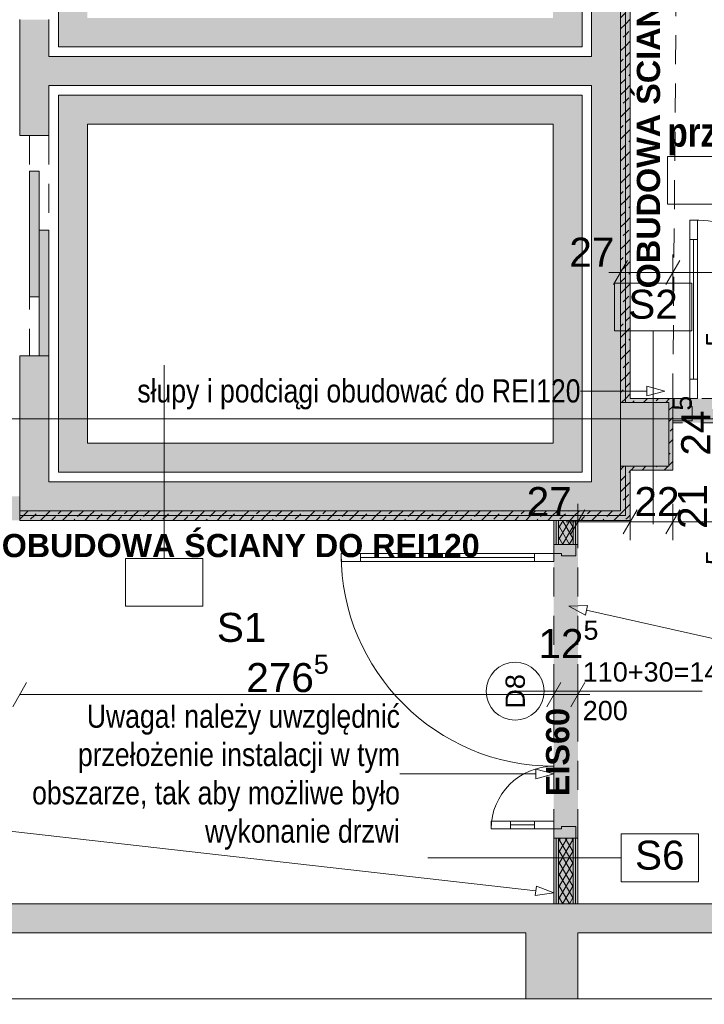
# Paper-space layout 'A-29 RZUT - PIĘTRO -1' of a CAD drawing. Header units: millimetres. Extents: x 0 to 950, y 0 to 750.
# Tile 11 of 24: x 367 to 438, y 101 to 203. Entities that reach past the tile are written whole.
import ezdxf
from ezdxf.xclip import XClip

# ---------------------------------------------------------------- set-up
doc = ezdxf.new("R2010")
doc.units = ezdxf.units.MM
doc.header["$MEASUREMENT"] = 0
doc.header["$XCLIPFRAME"] = 0
for name, pattern in [('ACAD_ISO03W100', [300, 120, -180]), ('DASHDOTX2', [1000, 500, -250, 0, -250]), ('Przer. długie kreski', [2.5, 1.5, -1]), ('PRZERYWANA_DU_A', [550, 350, -200])]:
    doc.linetypes.add(name, pattern=pattern)
for name, color, linetype, lineweight in [('0_Nr_pióra__1', 7, 'Continuous', 20), ('A_linie przekroju_Nr_pióra__1', 7, 'Continuous', 20), ('A_ppoż_Nr_pióra__2', 8, 'Continuous', 13), ('A_strefy_Nr_pióra__1', 7, 'Continuous', 20), ('A_winda_Nr_pióra__1', 7, 'Continuous', 20), ('A_wymiary_Nr_pióra__1', 7, 'Continuous', 20), ('A_wymiary_Nr_pióra__2', 8, 'Continuous', 13), ('A_ściany proj_Nr_pióra__1', 7, 'Continuous', 20), ('A_ściany proj_Nr_pióra__2', 8, 'Continuous', 13), ('A_ściany_Nr_pióra__1', 7, 'Continuous', 20), ('Drzwi Archicad_Nr_pióra__1', 7, 'Continuous', 20), ('Drzwi Archicad_Nr_pióra__3', 252, 'Continuous', 13), ('Znaczniki drzwi Archicada_Nr_pióra__3', 252, 'Continuous', 13)]:
    doc.layers.add(name, color=color, linetype=linetype, lineweight=lineweight)
for name, color, linetype, lineweight, true_color in [('A_opis ścian_Nr_pióra__19', 7, 'Continuous', 5, 0x191919), ('A_opis_Nr_pióra__10', 7, 'Continuous', 13, 0x4b4b4b), ('A_opis_Nr_pióra__255', 7, 'Continuous', 15, 0x242424), ('A_osie_Nr_pióra__16', 7, 'Continuous', 5, 0x0f0f0f), ('A_ppoż proj_Nr_pióra__10', 7, 'Continuous', 13, 0x4b4b4b), ('A_ppoż proj_Nr_pióra__8', 7, 'Continuous', 13, 0x4c4c4c), ('A_ściany proj_Nr_pióra__10', 7, 'Continuous', 13, 0x4b4b4b), ('A_ściany proj_Nr_pióra__21', 7, 'Continuous', 5, 0xb0b0b0)]:
    doc.layers.add(name, color=color, linetype=linetype, lineweight=lineweight, true_color=true_color)
for name, color, linetype in [('A_ppoż proj', 7, 'Continuous'), ('A_winda', 7, 'Continuous'), ('A_ściany', 7, 'Continuous'), ('A_ściany proj', 7, 'Continuous')]:
    doc.layers.add(name, color=color, linetype=linetype)
doc.styles.add('STYL_AUTOMATYCZNY_1', font='arial.ttf')
doc.styles.add('STYL_AUTOMATYCZNY_2', font='ARIALN.TTF')
doc.styles.add('STYL_AUTOMATYCZNY_3', font='arial.ttf')
doc.styles.add('STYL_AUTOMATYCZNY_4', font='arial.ttf')
doc.styles.add('STYL_AUTOMATYCZNY_5', font='arial.ttf')
doc.styles.add('STYL_AUTOMATYCZNY_6', font='ARIALN.TTF')
pattern_1 = [(45, (-3203.2107, -656.7228), (-1.1404925, 1.1404925), []), (45, (-3202.0702, -656.7228), (-1.1404925, 1.1404925), [0.80646, -0.40322])]
pattern_2 = [(0, (-3203.2107, -656.7228), (0, 2), [0, -2])]
pattern_3 = [(60, (-3203.2107, -656.72283), (-0.51961524, 0.3), []), (120, (-3203.2107, -656.72283), (0.51961524, 0.3), [])]

# ---------------------------------------------------------------- blocks, each defined once
blk = doc.blocks.new('Rysunek_1_1', base_point=(-3203.21, -656.72))
at = {"layer": 'A_ppoż proj', "linetype": 'Continuous', "lineweight": 0, "true_color": 0x121212}
h = blk.add_hatch(color=250, dxfattribs=at)
h.paths.add_polyline_path([(304.33, 243.93), (304.33, 236.83), (303.63, 236.83), (303.63, 232.43), (304.33, 232.43), (304.33, 162.43), (303.63, 162.43), (303.63, 158.03), (304.33, 158.03), (304.33, 150.93), (422.08, 150.93), (422.08, 111.26), (424.58, 111.26), (424.58, 150.93), (429.99, 150.93), (429.99, 156.13), (434.39, 156.13), (434.39, 163.53), (429.99, 163.53), (429.99, 234.13), (434.99, 234.13), (434.99, 241.97), (429.99, 241.97), (429.99, 243.93), (350.5, 243.93), (350.5, 283.89), (345, 283.91), (345, 282.91), (348, 282.89), (348, 243.93)])
h.paths.add_polyline_path([(366.83, 153.43), (306.83, 153.43), (306.83, 241.43), (366.83, 241.43), (366.83, 242.93), (428.99, 242.93), (428.99, 241.57), (434.59, 241.57), (434.59, 234.53), (428.99, 234.53), (428.99, 163.13), (433.99, 163.13), (433.99, 156.53), (428.99, 156.53), (428.99, 151.93), (366.83, 151.93)], flags=0)
blk.add_hatch(color=250, dxfattribs=at).paths.add_polyline_path([(434.39, 161.03), (476.99, 161.03), (476.99, 163.53), (434.39, 163.53)])
at = {"layer": 'A_winda', "linetype": 'Continuous', "lineweight": 0, "true_color": 0xfdfdfd}
h = blk.add_hatch(color=7, dxfattribs=at)
h.paths.add_polyline_path([(370.83, 238.93), (370.83, 199.93), (425.01, 199.93), (425.01, 238.93)])
h.paths.add_polyline_path([(422.01, 235.93), (422.01, 202.93), (373.83, 202.93), (373.83, 235.93)], flags=0)
h = blk.add_hatch(color=7, dxfattribs=at)
h.paths.add_polyline_path([(370.83, 194.93), (370.83, 155.93), (425.01, 155.93), (425.01, 194.93)])
h.paths.add_polyline_path([(422.01, 191.93), (422.01, 158.93), (373.83, 158.93), (373.83, 191.93)], flags=0)
for points in [[(367.83, 187.07), (367.83, 174.07), (368.83, 174.07), (368.83, 187.07)], [(368.83, 180.95), (368.83, 167.95), (369.83, 167.95), (369.83, 180.95)]]:
    blk.add_hatch(color=7, dxfattribs=at).paths.add_polyline_path(points)
at = {"layer": 'A_ściany', "linetype": 'Continuous', "lineweight": 0, "true_color": 0x000000}
for points in [[(428.99, 151.93), (428.99, 242.93), (425.99, 239.93), (425.99, 154.93)], [(366.83, 202.75), (366.83, 190.75), (369.83, 190.75), (369.83, 202.75)], [(369.83, 195.93), (425.99, 195.93), (425.99, 198.93), (369.83, 198.93)], [(366.83, 151.93), (369.83, 154.93), (369.83, 167.95), (366.83, 167.95)], [(433.99, 156.53), (433.99, 163.13), (428.99, 163.13), (428.99, 156.53)], [(425.99, 154.93), (369.83, 154.93), (366.83, 151.93), (428.99, 151.93)], [(347.38, 111.25), (347.38, 108.25), (439.38, 108.25), (439.38, 111.25)], [(419.18, 101.43), (424.58, 101.43), (424.58, 108.25), (419.18, 108.25)]]:
    blk.add_hatch(color=18, dxfattribs=at).paths.add_polyline_path(points)
at = {"layer": 'A_ściany proj', "linetype": 'Continuous', "lineweight": 0, "true_color": 0x4b4b4b}
h = blk.add_hatch(dxfattribs=at)
h.set_pattern_fill('FP_65_0001', color=251, style=0, pattern_type=2)
h.set_pattern_definition(pattern_1)
h.paths.add_polyline_path([(428.99, 234.53), (428.99, 163.13), (429.49, 163.13), (429.49, 234.33)])
h = blk.add_hatch(dxfattribs=at)
h.set_pattern_fill('FP_65_0001', color=251, style=0, pattern_type=2)
h.set_pattern_definition(pattern_1)
h.paths.add_polyline_path([(429.49, 234.13), (429.49, 163.13), (429.99, 163.13), (429.99, 234.13)])
h = blk.add_hatch(dxfattribs=at)
h.set_pattern_fill('FP_65_0001', color=251, style=0, pattern_type=2)
h.set_pattern_definition(pattern_1)
h.paths.add_polyline_path([(434.39, 163.53), (429.99, 163.53), (429.99, 163.13), (433.99, 163.13)])
h = blk.add_hatch(dxfattribs=at)
h.set_pattern_fill('FP_65_0001', color=251, style=0, pattern_type=2)
h.set_pattern_definition(pattern_1)
h.paths.add_polyline_path([(434.39, 156.13), (434.39, 163.53), (433.99, 163.13), (433.99, 156.53)])
h = blk.add_hatch(dxfattribs=at)
h.set_pattern_fill('FP_65_0001', color=251, style=0, pattern_type=2)
h.set_pattern_definition(pattern_1)
h.paths.add_polyline_path([(428.99, 156.53), (429.49, 156.33), (429.49, 156.53)])
h = blk.add_hatch(dxfattribs=at)
h.set_pattern_fill('FP_65_0001', color=251, style=0, pattern_type=2)
h.set_pattern_definition(pattern_1)
h.paths.add_polyline_path([(428.99, 156.53), (428.99, 151.93), (429.49, 151.43), (429.49, 156.33)])
h = blk.add_hatch(dxfattribs=at)
h.set_pattern_fill('FP_65_0001', color=251, style=0, pattern_type=2)
h.set_pattern_definition(pattern_1)
h.paths.add_polyline_path([(429.49, 156.53), (429.49, 156.33), (429.99, 156.13), (429.99, 156.53)])
h = blk.add_hatch(dxfattribs=at)
h.set_pattern_fill('FP_65_0001', color=251, style=0, pattern_type=2)
h.set_pattern_definition(pattern_1)
h.paths.add_polyline_path([(429.99, 156.13), (429.49, 156.33), (429.49, 156.13)])
h = blk.add_hatch(dxfattribs=at)
h.set_pattern_fill('FP_65_0001', color=251, style=0, pattern_type=2)
h.set_pattern_definition(pattern_1)
h.paths.add_polyline_path([(429.49, 156.13), (429.49, 151.43), (429.99, 150.93), (429.99, 156.13)])
h = blk.add_hatch(dxfattribs=at)
h.set_pattern_fill('FP_65_0001', color=251, style=0, pattern_type=2)
h.set_pattern_definition(pattern_1)
h.paths.add_polyline_path([(429.99, 156.13), (434.39, 156.13), (433.99, 156.53), (429.99, 156.53)])
h = blk.add_hatch(dxfattribs=at)
h.set_pattern_fill('FP_65_0001', color=251, style=0, pattern_type=2)
h.set_pattern_definition(pattern_1)
h.paths.add_polyline_path([(428.99, 151.93), (366.83, 151.93), (366.83, 151.43), (429.49, 151.43)])
h = blk.add_hatch(dxfattribs=at)
h.set_pattern_fill('FP_65_0001', color=251, style=0, pattern_type=2)
h.set_pattern_definition(pattern_1)
h.paths.add_polyline_path([(366.83, 150.93), (429.99, 150.93), (429.49, 151.43), (366.83, 151.43)])
at = {"layer": 'A_ściany proj', "linetype": 'Continuous', "lineweight": 13}
h = blk.add_hatch(dxfattribs=at)
h.set_pattern_fill('gypsum_0001', color=8, style=0, pattern_type=2)
h.set_pattern_definition(pattern_2)
h.paths.add_polyline_path([(422.08, 150.93), (422.08, 148.45), (422.33, 148.45), (422.33, 150.93)])
h = blk.add_hatch(dxfattribs=at)
h.set_pattern_fill('gypsum_0001', color=8, style=0, pattern_type=2)
h.set_pattern_definition(pattern_2)
h.paths.add_polyline_path([(422.58, 150.93), (422.33, 150.93), (422.33, 148.45), (422.58, 148.45)])
h = blk.add_hatch(dxfattribs=at)
h.set_pattern_fill('batt_insulation_0001', color=8, style=0, pattern_type=2)
h.set_pattern_definition(pattern_3)
h.paths.add_polyline_path([(424.08, 150.93), (422.58, 150.93), (422.58, 148.45), (424.08, 148.45)])
h = blk.add_hatch(dxfattribs=at)
h.set_pattern_fill('gypsum_0001', color=8, style=0, pattern_type=2)
h.set_pattern_definition(pattern_2)
h.paths.add_polyline_path([(424.08, 150.93), (424.08, 148.45), (424.33, 148.45), (424.33, 150.93)])
h = blk.add_hatch(dxfattribs=at)
h.set_pattern_fill('gypsum_0001', color=8, style=0, pattern_type=2)
h.set_pattern_definition(pattern_2)
h.paths.add_polyline_path([(424.33, 150.93), (424.33, 148.45), (424.58, 148.45), (424.58, 150.93)])
h = blk.add_hatch(dxfattribs=at)
h.set_pattern_fill('gypsum_0001', color=8, style=0, pattern_type=2)
h.set_pattern_definition(pattern_2)
h.paths.add_polyline_path([(422.08, 111.26), (422.33, 111.26), (422.33, 118.05), (422.08, 118.05)])
h = blk.add_hatch(dxfattribs=at)
h.set_pattern_fill('gypsum_0001', color=8, style=0, pattern_type=2)
h.set_pattern_definition(pattern_2)
h.paths.add_polyline_path([(422.33, 111.26), (422.58, 111.26), (422.58, 118.05), (422.33, 118.05)])
h = blk.add_hatch(dxfattribs=at)
h.set_pattern_fill('batt_insulation_0001', color=8, style=0, pattern_type=2)
h.set_pattern_definition(pattern_3)
h.paths.add_polyline_path([(422.58, 111.26), (424.08, 111.26), (424.08, 118.05), (422.58, 118.05)])
h = blk.add_hatch(dxfattribs=at)
h.set_pattern_fill('gypsum_0001', color=8, style=0, pattern_type=2)
h.set_pattern_definition(pattern_2)
h.paths.add_polyline_path([(424.08, 111.26), (424.33, 111.26), (424.33, 118.05), (424.08, 118.05)])
h = blk.add_hatch(dxfattribs=at)
h.set_pattern_fill('gypsum_0001', color=8, style=0, pattern_type=2)
h.set_pattern_definition(pattern_2)
h.paths.add_polyline_path([(424.33, 111.26), (424.58, 111.26), (424.58, 118.05), (424.33, 118.05)])
at = {"layer": 'A_linie przekroju_Nr_pióra__1', "color": 7, "linetype": 'ACAD_ISO03W100', "lineweight": 20, "ltscale": 2}
blk.add_line((73.24, 177.09), (535.17, 177.09), dxfattribs=at)
at = {"layer": 'A_opis ścian_Nr_pióra__19', "color": 250, "linetype": 'Continuous', "lineweight": 5, "ltscale": 2, "true_color": 0x191919}
for p, q in [((436.35, 175.49), (428.35, 175.49)), ((428.35, 175.49), (428.35, 170.54)), ((436.35, 170.54), (436.35, 175.49)), ((428.35, 170.54), (436.35, 170.54)), ((432.35, 170.54), (432.35, 150.54)), ((381.79, 147), (381.79, 167)), ((385.79, 147), (377.79, 147)), ((377.79, 147), (377.79, 142.05)), ((385.79, 142.05), (385.79, 147)), ((377.79, 142.05), (385.79, 142.05)), ((437.05, 118.48), (429.05, 118.48)), ((429.05, 118.48), (429.05, 113.53)), ((437.05, 113.53), (437.05, 118.48)), ((429.05, 116), (409.05, 116)), ((429.05, 113.53), (437.05, 113.53))]:
    blk.add_line(p, q, dxfattribs=at)
at = {"layer": 'A_opis_Nr_pióra__255', "color": 250, "linetype": 'Continuous', "lineweight": 15, "ltscale": 2, "true_color": 0x242424}
for p, q in [((425.01, 164.31), (424.85, 164.31)), ((431.71, 164.31), (425.01, 164.31)), ((431.71, 163.81), (431.71, 164.81)), ((433.57, 164.31), (431.71, 164.81)), ((433.57, 164.31), (431.71, 163.81)), ((423.65, 142.04), (425.58, 142.12)), ((423.65, 142.04), (425.36, 141.14)), ((425.58, 142.12), (425.36, 141.14)), ((425.47, 141.63), (448.16, 136.53)), ((406.33, 124.7), (406.17, 124.7)), ((420.22, 124.7), (406.33, 124.7)), ((420.22, 124.2), (420.22, 125.2)), ((422.08, 124.7), (420.22, 125.2)), ((422.08, 124.7), (420.22, 124.2)), ((420.23, 112.6), (357.81, 119.66)), ((420.17, 112.1), (420.29, 113.09)), ((422.08, 112.39), (420.17, 112.1)), ((422.08, 112.39), (420.29, 113.09))]:
    blk.add_line(p, q, dxfattribs=at)
at = {"layer": 'A_osie_Nr_pióra__16', "color": 250, "linetype": 'DASHDOTX2', "lineweight": 5, "ltscale": 2, "true_color": 0x0f0f0f}
blk.add_line((535.17, 161.43), (86.77, 161.43), dxfattribs=at)
at = {"layer": 'A_ppoż proj_Nr_pióra__10', "color": 251, "linetype": 'Przer. długie kreski', "lineweight": 13, "ltscale": 2, "true_color": 0x4b4b4b}
blk.add_line((434.39, 163.13), (434.99, 234.53), dxfattribs=at)
at = {"layer": 'A_ppoż_Nr_pióra__2', "color": 8, "linetype": 'PRZERYWANA_DU_A', "lineweight": 13, "ltscale": 2, "flags": 128}
blk.add_lwpolyline([(365.17, 101.43), (535.17, 101.43)], dxfattribs=at)
at = {"layer": 'A_strefy_Nr_pióra__1', "color": 7, "linetype": 'Continuous', "lineweight": 20, "ltscale": 2}
for p, q in [((433.84, 188.6), (433.84, 183.66)), ((433.84, 188.6), (457.21, 188.6)), ((433.84, 183.66), (457.21, 183.66))]:
    blk.add_line(p, q, dxfattribs=at)
at = {"layer": 'A_winda_Nr_pióra__1', "color": 7, "linetype": 'Przer. długie kreski', "lineweight": 20, "ltscale": 2}
for p, q in [((367.83, 190.75), (367.83, 167.95)), ((369.83, 190.75), (369.83, 168.75))]:
    blk.add_line(p, q, dxfattribs=at)
at = {"layer": 'A_winda_Nr_pióra__1', "color": 7, "linetype": 'PRZERYWANA_DU_A', "lineweight": 20, "ltscale": 2, "flags": 128}
for points in [[(370.83, 238.93), (425.01, 238.93), (425.01, 199.93), (370.83, 199.93)], [(370.83, 194.93), (425.01, 194.93), (425.01, 155.93), (370.83, 155.93)], [(422.01, 191.93), (422.01, 158.93), (373.83, 158.93), (373.83, 191.93)]]:
    blk.add_lwpolyline(points, close=True, dxfattribs=at)
at = {"layer": 'A_winda_Nr_pióra__1', "color": 7, "linetype": 'Continuous', "lineweight": 20, "ltscale": 2, "flags": 128}
for points in [[(367.83, 187.07), (367.83, 174.07), (368.83, 174.07), (368.83, 187.07)], [(368.83, 180.95), (368.83, 167.95), (369.83, 167.95), (369.83, 180.95)]]:
    blk.add_lwpolyline(points, close=True, dxfattribs=at)
at = {"layer": 'A_wymiary_Nr_pióra__1', "color": 7, "linetype": 'Continuous', "lineweight": 20, "ltscale": 2}
for p, q in [((429.71, 177.84), (428.27, 175.34)), ((435.11, 177.84), (433.67, 175.34)), ((425.31, 152.03), (423.86, 149.53)), ((430.71, 152.03), (429.27, 149.53)), ((435.11, 152.03), (433.67, 149.53)), ((367.55, 134.15), (366.11, 131.65)), ((422.81, 134.15), (421.36, 131.65)), ((423.86, 131.65), (425.31, 134.15))]:
    blk.add_line(p, q, dxfattribs=at)
at = {"layer": 'A_wymiary_Nr_pióra__2', "color": 8, "linetype": 'Continuous', "lineweight": 13, "ltscale": 2}
for p, q in [((428.99, 174.71), (428.99, 178.46)), ((434.39, 174.71), (434.39, 178.46)), ((427.77, 176.59), (428.99, 176.59)), ((428.99, 176.59), (434.39, 176.59)), ((434.39, 176.59), (476.99, 176.59)), ((424.58, 148.9), (424.58, 152.65)), ((429.99, 148.9), (429.99, 152.65)), ((434.39, 148.9), (434.39, 152.65)), ((423.36, 150.78), (424.58, 150.78)), ((424.58, 150.78), (429.99, 150.78)), ((429.99, 150.78), (434.39, 150.78)), ((434.39, 150.78), (475.39, 150.78)), ((422.08, 131.03), (422.08, 134.78)), ((424.58, 131.03), (424.58, 134.78)), ((366.83, 132.9), (422.08, 132.9)), ((422.08, 132.9), (424.58, 132.9)), ((424.58, 132.9), (425.81, 132.9))]:
    blk.add_line(p, q, dxfattribs=at)
at = {"layer": 'A_ściany proj_Nr_pióra__1', "color": 7, "linetype": 'Continuous', "lineweight": 20, "ltscale": 2, "flags": 128}
for points in [[(428.99, 234.53), (428.99, 163.13)], [(429.99, 163.53), (429.99, 234.13)], [(434.39, 163.53), (429.99, 163.53)], [(429.99, 163.13), (433.99, 163.13)], [(433.99, 163.13), (433.99, 156.53)], [(434.39, 156.13), (434.39, 163.53)], [(428.99, 156.53), (428.99, 151.93)], [(433.99, 156.53), (429.99, 156.53)], [(429.99, 150.93), (429.99, 156.13)], [(429.99, 156.13), (434.39, 156.13)], [(428.99, 151.93), (366.83, 151.93)], [(366.83, 150.93), (429.99, 150.93)], [(422.08, 150.93), (422.08, 148.45)], [(424.58, 148.45), (424.58, 150.93)], [(422.08, 118.05), (422.08, 111.26)], [(424.58, 111.26), (424.58, 118.05)]]:
    blk.add_lwpolyline(points, dxfattribs=at)
at = {"layer": 'A_ściany proj_Nr_pióra__10', "color": 251, "linetype": 'Continuous', "lineweight": 13, "ltscale": 2, "true_color": 0x4b4b4b}
for p, q in [((429.49, 163.13), (429.49, 234.33)), ((429.49, 234.33), (429.49, 163.13)), ((429.49, 156.53), (429.49, 156.33)), ((429.49, 151.43), (429.49, 156.33)), ((429.49, 156.33), (429.49, 151.43)), ((366.83, 151.43), (429.49, 151.43)), ((429.49, 151.43), (366.83, 151.43))]:
    blk.add_line(p, q, dxfattribs=at)
at = {"layer": 'A_ściany proj_Nr_pióra__2', "color": 8, "linetype": 'Continuous', "lineweight": 13, "ltscale": 2, "flags": 128}
for points in [[(429.49, 163.13), (428.99, 163.13)], [(429.99, 163.13), (429.49, 163.13)], [(428.99, 156.53), (429.49, 156.53)], [(429.49, 156.53), (429.99, 156.53)], [(366.83, 151.43), (366.83, 151.93)], [(366.83, 150.93), (366.83, 151.43)]]:
    blk.add_lwpolyline(points, dxfattribs=at)
at = {"layer": 'A_ściany proj_Nr_pióra__21', "color": 253, "linetype": 'Continuous', "lineweight": 5, "ltscale": 2, "true_color": 0xb0b0b0}
for p, q in [((434.39, 163.53), (434.39, 163.28)), ((434.39, 163.28), (434.39, 163.03)), ((434.39, 163.03), (434.39, 161.53)), ((434.39, 161.53), (434.39, 161.28)), ((434.39, 161.28), (434.39, 161.23)), ((434.39, 161.23), (434.39, 161.03)), ((422.33, 150.93), (422.33, 148.45)), ((422.58, 150.93), (422.58, 148.45)), ((424.08, 148.45), (424.08, 150.93)), ((424.33, 148.45), (424.33, 150.93)), ((422.08, 148.45), (422.33, 148.45)), ((422.33, 148.45), (422.58, 148.45)), ((422.58, 148.45), (424.08, 148.45)), ((424.08, 148.45), (424.33, 148.45)), ((424.33, 148.45), (424.38, 148.45)), ((424.38, 148.45), (424.58, 148.45)), ((422.08, 118.05), (422.33, 118.05)), ((422.33, 118.05), (422.33, 111.26)), ((422.33, 118.05), (422.58, 118.05)), ((422.58, 118.05), (422.58, 111.26)), ((422.58, 118.05), (424.08, 118.05)), ((424.08, 111.26), (424.08, 118.05)), ((424.08, 118.05), (424.33, 118.05)), ((424.33, 111.26), (424.33, 118.05)), ((424.33, 118.05), (424.38, 118.05)), ((424.38, 118.05), (424.58, 118.05))]:
    blk.add_line(p, q, dxfattribs=at)
at = {"layer": 'A_ściany proj_Nr_pióra__21', "color": 253, "linetype": 'Continuous', "lineweight": 5, "ltscale": 2, "true_color": 0xb0b0b0, "flags": 128}
for points in [[(422.08, 150.93), (422.33, 150.93)], [(422.33, 150.93), (422.58, 150.93)], [(422.58, 150.93), (424.08, 150.93)], [(424.08, 150.93), (424.33, 150.93)], [(424.33, 150.93), (424.58, 150.93)], [(422.08, 111.26), (422.33, 111.26)], [(422.33, 111.26), (422.58, 111.26)], [(422.58, 111.26), (424.08, 111.26)], [(424.08, 111.26), (424.33, 111.26)], [(424.33, 111.26), (424.58, 111.26)]]:
    blk.add_lwpolyline(points, dxfattribs=at)
at = {"layer": 'A_ściany_Nr_pióra__1', "color": 7, "linetype": 'Continuous', "lineweight": 20, "ltscale": 2}
for p, q in [((369.83, 190.75), (366.83, 190.75)), ((369.83, 167.95), (366.83, 167.95))]:
    blk.add_line(p, q, dxfattribs=at)
at = {"layer": 'A_ściany_Nr_pióra__1', "color": 7, "linetype": 'Continuous', "lineweight": 20, "ltscale": 2, "flags": 128}
for points in [[(428.99, 151.93), (428.99, 242.93)], [(425.99, 239.93), (425.99, 198.93)], [(366.83, 202.75), (366.83, 190.75)], [(369.83, 198.93), (369.83, 202.75)], [(425.99, 198.93), (369.83, 198.93)], [(369.83, 190.75), (369.83, 195.93)], [(369.83, 195.93), (425.99, 195.93)], [(425.99, 195.93), (425.99, 154.93)], [(366.83, 167.95), (366.83, 151.93)], [(369.83, 154.93), (369.83, 167.95)], [(433.99, 163.13), (428.99, 163.13)], [(428.99, 163.13), (428.99, 156.53)], [(433.99, 156.53), (433.99, 163.13)], [(428.99, 156.53), (433.99, 156.53)], [(425.99, 154.93), (369.83, 154.93)], [(366.83, 151.93), (428.99, 151.93)], [(439.38, 111.25), (347.38, 111.25)], [(347.38, 108.25), (419.18, 108.25)], [(419.18, 108.25), (419.18, 101.43)], [(424.58, 108.25), (439.38, 108.25)], [(424.58, 101.43), (424.58, 108.25)]]:
    blk.add_lwpolyline(points, dxfattribs=at)
at = {"layer": 'Drzwi Archicad_Nr_pióra__1', "color": 7, "linetype": 'Continuous', "lineweight": 20, "ltscale": 2}
for p, q in [((369.83, 190.75), (366.83, 190.75)), ((369.83, 167.95), (366.83, 167.95))]:
    blk.add_line(p, q, dxfattribs=at)
at = {"layer": 'Drzwi Archicad_Nr_pióra__3', "color": 252, "linetype": 'Continuous', "lineweight": 13, "ltscale": 2}
for p, q in [((436.15, 182.01), (436.15, 180.01)), ((436.95, 182.01), (436.15, 182.01)), ((436.95, 180.01), (436.95, 182.01)), ((436.15, 180.01), (436.95, 180.01)), ((436.55, 180.01), (436.55, 165.53)), ((436.95, 165.53), (436.15, 165.53)), ((436.15, 165.53), (436.15, 163.53)), ((436.95, 163.53), (436.95, 165.53)), ((434.39, 161.23), (434.39, 163.53)), ((434.39, 163.53), (436.15, 163.53)), ((434.39, 163.53), (434.39, 163.28)), ((434.39, 163.53), (434.39, 163.28)), ((434.39, 163.28), (434.39, 163.03)), ((434.39, 163.28), (434.39, 163.03)), ((436.15, 163.53), (436.15, 162.73)), ((436.15, 163.53), (436.95, 163.53)), ((434.39, 163.03), (434.39, 161.53)), ((434.39, 163.03), (434.39, 161.53)), ((436.15, 162.73), (436.39, 162.73)), ((436.39, 162.73), (436.39, 161.23)), ((434.39, 161.53), (434.39, 161.28)), ((434.39, 161.53), (434.39, 161.28)), ((434.39, 161.28), (434.39, 161.23)), ((434.39, 161.28), (434.39, 161.23)), ((436.39, 161.23), (434.39, 161.23)), ((434.39, 161.23), (434.39, 161.03)), ((424.38, 148.45), (422.08, 148.45)), ((422.08, 148.45), (422.08, 147.49)), ((422.08, 148.45), (422.33, 148.45)), ((422.08, 148.45), (422.33, 148.45)), ((422.33, 148.45), (422.58, 148.45)), ((422.33, 148.45), (422.58, 148.45)), ((422.58, 148.45), (424.08, 148.45)), ((422.58, 148.45), (424.08, 148.45)), ((424.08, 148.45), (424.33, 148.45)), ((424.08, 148.45), (424.33, 148.45)), ((424.33, 148.45), (424.38, 148.45)), ((424.33, 148.45), (424.38, 148.45)), ((424.38, 147.25), (424.38, 148.45)), ((424.38, 148.45), (424.58, 148.45)), ((400.08, 147.49), (402.08, 147.49)), ((400.08, 146.69), (400.08, 147.49)), ((402.08, 147.49), (402.08, 146.69)), ((402.08, 147.09), (420.08, 147.09)), ((420.08, 146.69), (420.08, 147.49)), ((420.08, 147.49), (422.08, 147.49)), ((422.08, 147.49), (422.88, 147.49)), ((422.08, 147.49), (422.08, 146.69)), ((422.88, 147.49), (422.88, 147.25)), ((422.88, 147.25), (424.38, 147.25)), ((402.08, 146.69), (400.08, 146.69)), ((422.08, 146.69), (420.08, 146.69)), ((417.6, 119.81), (415.6, 119.81)), ((415.6, 119.81), (415.6, 119.01)), ((417.6, 119.01), (417.6, 119.81)), ((417.6, 119.41), (420.08, 119.41)), ((422.08, 119.81), (420.08, 119.81)), ((420.08, 119.81), (420.08, 119.01)), ((422.08, 119.01), (422.08, 119.81)), ((424.38, 119.25), (422.88, 119.25)), ((422.88, 119.25), (422.88, 119.01)), ((424.38, 118.05), (424.38, 119.25)), ((415.6, 119.01), (417.6, 119.01)), ((420.08, 119.01), (422.08, 119.01)), ((422.88, 119.01), (422.08, 119.01)), ((422.08, 119.01), (422.08, 118.05)), ((422.08, 118.05), (424.38, 118.05)), ((422.08, 118.05), (422.33, 118.05)), ((422.08, 118.05), (422.33, 118.05)), ((422.33, 118.05), (422.58, 118.05)), ((422.33, 118.05), (422.58, 118.05)), ((422.58, 118.05), (424.08, 118.05)), ((422.58, 118.05), (424.08, 118.05)), ((424.08, 118.05), (424.33, 118.05)), ((424.08, 118.05), (424.33, 118.05)), ((424.33, 118.05), (424.38, 118.05)), ((424.33, 118.05), (424.38, 118.05)), ((424.38, 118.05), (424.58, 118.05))]:
    blk.add_line(p, q, dxfattribs=at)
at = {"layer": 'Drzwi Archicad_Nr_pióra__3', "color": 252, "linetype": 'Przer. długie kreski', "lineweight": 13, "ltscale": 2}
for p, q in [((475.39, 163.53), (434.39, 163.53)), ((475.39, 161.03), (434.39, 161.03)), ((422.08, 118.05), (422.08, 148.45)), ((424.58, 118.05), (424.58, 148.45))]:
    blk.add_line(p, q, dxfattribs=at)
at = {"layer": 'Drzwi Archicad_Nr_pióra__3', "color": 252, "linetype": 'Continuous', "lineweight": 13, "ltscale": 2, "flags": 128}
for points in [[(436.15, 180.01), (436.15, 165.53), (436.55, 165.53), (436.55, 180.01)], [(436.55, 180.01), (436.55, 165.53), (436.95, 165.53), (436.95, 180.01)], [(402.08, 147.49), (420.08, 147.49), (420.08, 147.09), (402.08, 147.09)], [(402.08, 147.09), (420.08, 147.09), (420.08, 146.69), (402.08, 146.69)], [(417.6, 119.41), (420.08, 119.41), (420.08, 119.81), (417.6, 119.81)], [(417.6, 119.01), (420.08, 119.01), (420.08, 119.41), (417.6, 119.41)]]:
    blk.add_lwpolyline(points, close=True, dxfattribs=at)
at = {"layer": 'Drzwi Archicad_Nr_pióra__3', "color": 252, "linetype": 'Continuous', "lineweight": 13, "ltscale": 2}
for centre, radius, start, end in [((436.15, 163.53), 18.48, 0, 90), ((422.08, 147.49), 22, 180, 270), ((422.08, 119.01), 6.48, 90, 180)]:
    blk.add_arc(centre, radius, start, end, dxfattribs=at)
at = {"layer": 'Znaczniki drzwi Archicada_Nr_pióra__3', "color": 252, "linetype": 'Continuous', "lineweight": 13, "ltscale": 2}
blk.add_line((418.08, 133.25), (437.45, 133.25), dxfattribs=at)
at = {"layer": 'Znaczniki drzwi Archicada_Nr_pióra__3', "color": 252, "linetype": 'Continuous', "lineweight": 13, "ltscale": 2, "flags": 128}
blk.add_lwpolyline([(418.08, 136.25, 1), (418.08, 130.25, 1)], format="xyb", close=True, dxfattribs=at)
at = {"layer": 'A_opis ścian_Nr_pióra__19', "color": 250, "linetype": 'Continuous', "lineweight": 5, "true_color": 0x191919, "char_height": 3, "attachment_point": 2, "style": 'STYL_AUTOMATYCZNY_1'}
for s, insert in [('\\A1;{\\pqc;\\fArial|b0|i0|c238|p0;\\W1.000000;S2}', (432.35, 174.8)), ('\\A1;{\\pqc;\\fArial|b0|i0|c238|p0;\\W1.000000;S1}', (389.79, 141.36)), ('\\A1;{\\pqc;\\fArial|b0|i0|c238|p0;\\W1.000000;S6}', (433.05, 117.79))]:
    blk.add_mtext(s, dxfattribs=dict(at, insert=insert))
at = {"layer": 'A_opis_Nr_pióra__10', "color": 251, "linetype": 'Continuous', "lineweight": 13, "true_color": 0x4b4b4b, "insert": (424.85, 163.97), "char_height": 2.4, "attachment_point": 6, "style": 'STYL_AUTOMATYCZNY_2'}
blk.add_mtext('\\A1;{\\pqr;\\fArial Narrow|b0|i0|c238|p0;\\W1.000000;słupy i podciągi obudować do REI120}', dxfattribs=at)
at = {"layer": 'A_opis_Nr_pióra__10', "color": 251, "linetype": 'Continuous', "lineweight": 13, "true_color": 0x4b4b4b, "insert": (406.17, 124.36), "char_height": 2.4, "width": 44.5324, "attachment_point": 6, "line_spacing_factor": 0.990988, "style": 'STYL_AUTOMATYCZNY_2'}
blk.add_mtext('\\A1;{\\pqr;\\fArial Narrow|b0|i0|c238|p0;\\W1.000000;Uwaga! należy uwzględnić przełożenie instalacji w tym obszarze, tak aby możliwe było wykonanie drzwi}', dxfattribs=at)
at = {"layer": 'A_ppoż proj_Nr_pióra__8', "color": 251, "linetype": 'Continuous', "lineweight": 13, "true_color": 0x4c4c4c, "char_height": 2.4, "attachment_point": 5, "rotation": 90, "style": 'STYL_AUTOMATYCZNY_3'}
for s, insert in [('\\A1;{\\pqc;\\fArial|b1|i0|c238|p0;\\W1.000000;OBUDOWA ŚCIANY DO REI120}', (431.89, 199.81)), ('\\A1;{\\pqc;\\fArial|b1|i0|c238|p0;\\W1.000000;EIS60}', (422.5, 126.95))]:
    blk.add_mtext(s, dxfattribs=dict(at, insert=insert))
at = {"layer": 'A_ppoż proj_Nr_pióra__8', "color": 251, "linetype": 'Continuous', "lineweight": 13, "true_color": 0x4c4c4c, "insert": (389.55, 148.31), "char_height": 2.4, "attachment_point": 5, "style": 'STYL_AUTOMATYCZNY_3'}
blk.add_mtext('\\A1;{\\pqc;\\fArial|b1|i0|c238|p0;\\W1.000000;OBUDOWA ŚCIANY DO REI120}', dxfattribs=at)
at = {"layer": 'A_strefy_Nr_pióra__1', "color": 7, "linetype": 'Continuous', "lineweight": 20, "insert": (433.84, 192.6), "char_height": 3, "attachment_point": 1, "style": 'STYL_AUTOMATYCZNY_6'}
blk.add_mtext('\\A1;{\\pql;\\fArial Narrow|b1|i0|c238|p0;\\W1.000000;prz. windy}', dxfattribs=at)
at = {"layer": 'A_wymiary_Nr_pióra__1', "color": 7, "linetype": 'Continuous', "lineweight": 20, "char_height": 3, "width": 4.5763, "attachment_point": 7, "style": 'STYL_AUTOMATYCZNY_5'}
for s, insert in [('\\A1;{\\pql;\\fArial|b0|i0|c238|p0;\\W1.000000;27}', (423.69, 177.19)), ('\\A1;{\\pql;\\fArial|b0|i0|c238|p0;\\W1.000000;27}', (419.28, 151.38)), ('\\A1;{\\pql;\\fArial|b0|i0|c238|p0;\\W1.000000;22}', (430.43, 151.38))]:
    blk.add_mtext(s, dxfattribs=dict(at, insert=insert))
at = {"layer": 'A_wymiary_Nr_pióra__1', "color": 7, "linetype": 'Continuous', "lineweight": 20, "char_height": 3, "attachment_point": 7, "rotation": 90, "style": 'STYL_AUTOMATYCZNY_1'}
for s, insert in [('\\A1;{\\pql;\\fArial|b0|i0|c238|p0;\\W1.000000;12\\fArial|b0|i0|c238|p0;\\W1.000000;\\A1{\\H.66x;\\S5^  ;}}', (442.59, 164.25)), ('\\A1;{\\pql;\\fArial|b0|i0|c238|p0;\\W1.000000;24\\fArial|b0|i0|c238|p0;\\W1.000000;\\A1{\\H.66x;\\S5^  ;}}', (439.14, 157.63)), ('\\A1;{\\pql;\\fArial|b0|i0|c238|p0;\\W1.000000;12\\fArial|b0|i0|c238|p0;\\W1.000000;\\A1{\\H.66x;\\S5^  ;}}', (442.59, 141.64))]:
    blk.add_mtext(s, dxfattribs=dict(at, insert=insert))
at = {"layer": 'A_wymiary_Nr_pióra__1', "color": 7, "linetype": 'Continuous', "lineweight": 20, "insert": (437.94, 150.05), "char_height": 3, "width": 4.5763, "attachment_point": 7, "rotation": 90, "style": 'STYL_AUTOMATYCZNY_5'}
blk.add_mtext('\\A1;{\\pql;\\fArial|b0|i0|c238|p0;\\W1.000000;21}', dxfattribs=at)
at = {"layer": 'A_wymiary_Nr_pióra__1', "color": 7, "linetype": 'Continuous', "lineweight": 20, "char_height": 3, "attachment_point": 7, "style": 'STYL_AUTOMATYCZNY_1'}
for s, insert in [('\\A1;{\\pql;\\fArial|b0|i0|c238|p0;\\W1.000000;12\\fArial|b0|i0|c238|p0;\\W1.000000;\\A1{\\H.66x;\\S5^  ;}}', (420.5, 135.81)), ('\\A1;{\\pql;\\fArial|b0|i0|c238|p0;\\W1.000000;276\\fArial|b0|i0|c238|p0;\\W1.000000;\\A1{\\H.66x;\\S5^  ;}}', (390.27, 132.29))]:
    blk.add_mtext(s, dxfattribs=dict(at, insert=insert))
at = {"layer": 'Znaczniki drzwi Archicada_Nr_pióra__3', "color": 252, "linetype": 'Continuous', "lineweight": 13, "char_height": 2, "attachment_point": 7, "style": 'STYL_AUTOMATYCZNY_4'}
for s, insert in [('\\A1;{\\pql;\\fArial CE|b0|i0|c238|p0;\\W1.000000;110+30=140}', (425.08, 134.22)), ('\\A1;{\\pql;\\fArial CE|b0|i0|c238|p0;\\W1.000000;200}', (425.08, 130.22))]:
    blk.add_mtext(s, dxfattribs=dict(at, insert=insert))
at = {"layer": 'Znaczniki drzwi Archicada_Nr_pióra__3', "color": 252, "linetype": 'Continuous', "lineweight": 13, "insert": (419.12, 131.45), "char_height": 2, "attachment_point": 7, "rotation": 90, "style": 'STYL_AUTOMATYCZNY_4'}
blk.add_mtext('\\A1;{\\pql;\\fArial CE|b0|i0|c238|p0;\\W1.000000;D8}', dxfattribs=at)

psp = doc.layouts.new('A-29 RZUT - PIĘTRO -1')

# ---------------------------------------------------------------- block references
at = {"color": 37, "linetype": 'Continuous', "lineweight": 5, "true_color": 0x656532}
ref = psp.add_blockref('Rysunek_1_1', (-3203.21, -656.72), dxfattribs=at)
XClip(ref).set_block_clipping_path([(34.2720516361, 101.426833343), (535.1719941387, 519.046833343)])

# ---------------------------------------------------------------- texts
at = {"layer": '0_Nr_pióra__1', "color": 7, "linetype": 'Continuous', "lineweight": 20, "insert": (273.58, 65.04), "char_height": 2, "attachment_point": 7, "line_spacing_factor": 0.982744, "style": 'STYL_AUTOMATYCZNY_2'}
psp.add_mtext('\\A1;{\\pql;\\fArial Narrow|b0|i0|c238|p0;\\W1.000000;S\\fArial Narrow|b0|i0|c238|p0;\\W1.000000;\\A1{\\H.66x;\\S ^ 9 ;}\\fArial Narrow|b0|i0|c238|p0;\\W1.000000;- ściana murowana z bloczków silikatowych na zaprawie M10 REI120^I18cm\\P\\pql;\\fArial Narrow|b0|i0|c238|p0;\\W1.000000;tynk gipsowy nakładany maszynowo z gładzią gipsową^I^I1,5 cm\\P\\pql;\\fArial Narrow|b0|i0|c238|p0;\\W1.000000;ściana murowana z bloczków silikatowych SILKA lub równoważne^I15cm\\P\\pql;\\fArial Narrow|b0|i0|c238|p0;\\W1.000000;tynk gipsowy nakładany maszynowo z gładzią gipsową^I^I1,5 cm\\P\\pql;\\fArial Narrow|b0|i0|c238|p0;\\W1.000000;\\P\\pql;\\fArial Narrow|b0|i0|c238|p0;\\W1.000000;S\\fArial Narrow|b0|i0|c238|p0;\\W1.000000;\\A1{\\H.66x;\\S ^ 10 ;}\\fArial Narrow|b0|i0|c238|p0;\\W1.000000;- ściana systemowa gipsowo kartonowa EI 30^I^I^I12,5cm\\P\\pql;\\fArial Narrow|b0|i0|c238|p0;\\W1.000000;2xpłyta GKF^I^I^I^I^I2x1,25cm\\P\\pql;\\fArial Narrow|b0|i0|c238|p0;\\W1.000000;Profil systemowy np. Rigips CW/UW 75 Ultrastil z wypełnieniem\\P\\pql;\\fArial Narrow|b0|i0|c238|p0;\\W1.000000;z wełny mineralnej np. Isover Aku-płyta lub równoważne^I^I7,5cm\\P\\pql;\\fArial Narrow|b0|i0|c238|p0;\\W1.000000;2xpłyta GKF^I^I^I^I^I2x1,25cm}', dxfattribs=at)

doc.saveas('drawing.dxf')
